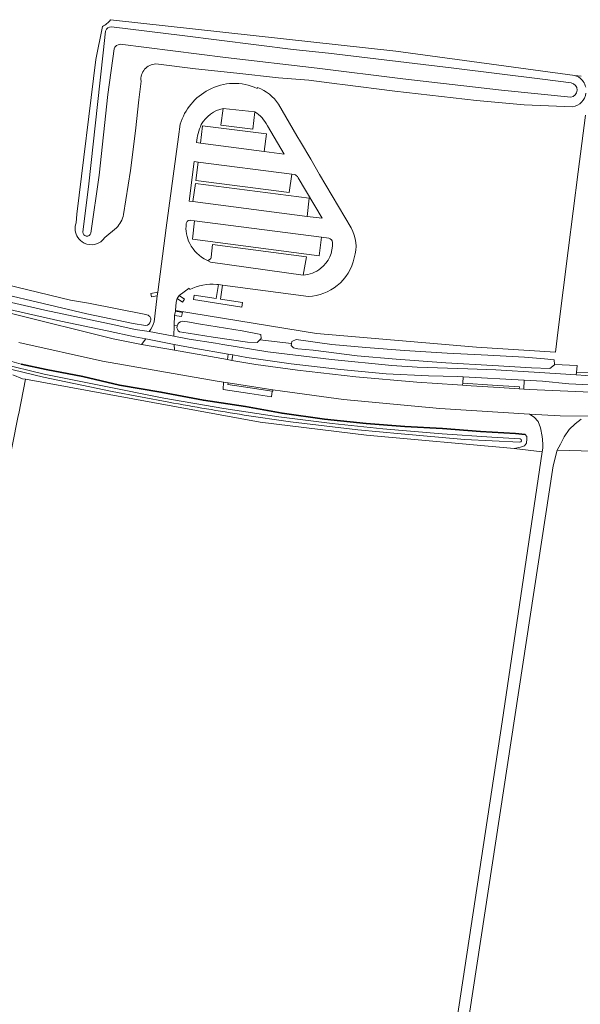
# Model space of a CAD drawing. Header units: metres. Extents: x 239845 to 242720, y 580286 to 584200.
# Tile 10 of 113: x 240642 to 240790, y 580899 to 581159. Entities that reach past the tile are written whole.
import ezdxf

# ---------------------------------------------------------------- set-up
doc = ezdxf.new("R2010")
doc.units = ezdxf.units.M
for name, color, linetype, lineweight in [('B-WE-GK-BESCHOEIING-G', 130, 'GK-BESCHOEIING', 35), ('B-WE-GR-BOS_GEMENGD-GV', 40, 'Continuous', 13), ('B-WE-GR-GROENVOORZIENING-GV', 80, 'Continuous', 18), ('B-WE-OG-TERREIN-GV', 7, 'Continuous', 18), ('B-WE-OG-TERREIN_ERF-GV', 7, 'Continuous', 18), ('B-WE-OG-WATER_SLOOT-GV', 120, 'Continuous', 18), ('B-WE-VH-VERHARDING-GV', 252, 'Continuous', 18), ('B-WE-VH-VERHARDING_OPEN-GV', 252, 'Continuous', 18)]:
    doc.layers.add(name, color=color, linetype=linetype, lineweight=lineweight)
doc.linetypes.add('GK-BESCHOEIING', pattern='A,30,-5,[1,NLCS.shx,S=1,R=0,X=0,Y=0],-5', length=40)

msp = doc.modelspace()

# ---------------------------------------------------------------- linework, layer by layer
at = {"layer": 'B-WE-GK-BESCHOEIING-G', "flags": 128}
msp.add_lwpolyline([(240642.55, 581067.7), (240649.17, 581066.31), (240658.87, 581064.43), (240668.59, 581062.21), (240679.54, 581060.33), (240690.78, 581058.19), (240701.91, 581056.52), (240711.56, 581054.75), (240722.81, 581053.19), (240733.81, 581052.06), (240744.03, 581051.22), (240753.98, 581050.7), (240764.01, 581049.96), (240773.26, 581049.44), (240775.86, 581049.13)], dxfattribs=at)
msp.add_lwpolyline([(240642.55, 581067.7), (240649.17, 581066.31), (240658.87, 581064.43), (240668.59, 581062.21), (240679.54, 581060.33), (240690.78, 581058.19), (240701.91, 581056.52), (240711.56, 581054.75), (240722.81, 581053.19), (240733.81, 581052.06), (240744.03, 581051.22), (240753.98, 581050.7), (240764.01, 581049.96), (240773.26, 581049.44), (240775.86, 581049.13)], dxfattribs=at)
at = {"layer": 'B-WE-GR-BOS_GEMENGD-GV', "flags": 128}
msp.add_lwpolyline([(240751.67, 580854.45), (240769.71, 580973.21), (240769.73, 580973.21), (240780.35, 581044.57), (240772.9, 581045.45), (240733.9, 581048.92), (240705.73, 581052.37), (240643.72, 581063.73), (240641.95, 581054.69), (240641.82, 581054.06), (240638.64, 581038.03), (240626.02, 580972.71), (240621.43, 580948.09), (240617.14, 580926.69), (240611.72, 580898.56)], dxfattribs=at)
msp.add_lwpolyline([(240751.67, 580854.45), (240769.71, 580973.21), (240769.73, 580973.21), (240780.35, 581044.57), (240772.9, 581045.45), (240733.9, 581048.92), (240705.73, 581052.37), (240643.72, 581063.73), (240641.95, 581054.69), (240641.82, 581054.06), (240638.64, 581038.03), (240626.02, 580972.71), (240621.43, 580948.09), (240617.14, 580926.69), (240611.72, 580898.56)], dxfattribs=at)
at = {"layer": 'B-WE-GR-GROENVOORZIENING-GV', "flags": 128}
for points in [[(240791.84, 581140.86, 0.192246), (240790.04, 581143.49), (240788.95, 581143.98), (240741.61, 581150.36), (240666.2, 581158.71, -0.134075), (240664.05, 581156.94), (240662.37, 581148.16), (240657.34, 581107.37), (240657.11, 581105.04, 0.238627), (240657.57, 581101.18, 0.131012), (240659.23, 581099.72, 0.37562), (240664.71, 581101.15), (240667.79, 581103.72, 0.143786), (240669.63, 581107.22), (240671.45, 581118.85), (240672.78, 581129.35), (240673.73, 581137.55), (240674.27, 581142.48, -0.439297), (240678.19, 581147.02), (240688.71, 581145.74), (240699.64, 581144.61), (240710.6, 581143.31), (240718.68, 581142.73), (240726.03, 581141.79), (240727.52, 581141.6), (240741.36, 581139.85), (240762.98, 581137.36), (240775.59, 581136.19), (240788.4, 581135.7, 0.325195), (240791.91, 581139.32, 0.090066)], [(240791.84, 581140.86, 0.192246), (240790.04, 581143.49), (240788.95, 581143.98), (240741.61, 581150.36), (240666.2, 581158.71, -0.134075), (240664.05, 581156.94), (240662.37, 581148.16), (240657.34, 581107.37), (240657.11, 581105.04, 0.238627), (240657.57, 581101.18, 0.131012), (240659.23, 581099.72, 0.37562), (240664.71, 581101.15), (240667.79, 581103.72, 0.143786), (240669.63, 581107.22), (240671.45, 581118.85), (240672.78, 581129.35), (240673.73, 581137.55), (240674.27, 581142.48, -0.439297), (240678.19, 581147.02), (240688.71, 581145.74), (240699.64, 581144.61), (240710.6, 581143.31), (240718.68, 581142.73), (240726.03, 581141.79), (240727.52, 581141.6), (240741.36, 581139.85), (240762.98, 581137.36), (240775.59, 581136.19), (240788.4, 581135.7, 0.325195), (240791.91, 581139.32, 0.090066)], [(240637.08, 581067.85), (240648.66, 581065.11), (240664.12, 581061.98), (240680.3, 581058.71), (240696.14, 581055.97), (240710.68, 581053.76), (240724.84, 581052.02), (240738.23, 581050.62), (240753.88, 581049.32), (240767.05, 581048.39), (240774.53, 581047.96, -0.916783), (240774.41, 581047.13), (240759.83, 581047.82), (240743.08, 581049.27), (240731.6, 581050.41), (240724.86, 581051.17), (240713.83, 581052.52), (240701.53, 581054.27, -0.003957), (240681.66, 581057.64), (240666.63, 581060.5), (240648.47, 581064.29), (240631.98, 581068.24)], [(240637.08, 581067.85), (240648.66, 581065.11), (240664.12, 581061.98), (240680.3, 581058.71), (240696.14, 581055.97), (240710.68, 581053.76), (240724.84, 581052.02), (240738.23, 581050.62), (240753.88, 581049.32), (240767.05, 581048.39), (240774.53, 581047.96, -0.916783), (240774.41, 581047.13), (240759.83, 581047.82), (240743.08, 581049.27), (240731.6, 581050.41), (240724.86, 581051.17), (240713.83, 581052.52), (240701.53, 581054.27, -0.003957), (240681.66, 581057.64), (240666.63, 581060.5), (240648.47, 581064.29), (240631.98, 581068.24)]]:
    msp.add_lwpolyline(points, format="xyb", dxfattribs=at)
for points in [[(240787.91, 581138.26), (240769.54, 581140.1), (240743.49, 581143.13), (240720.86, 581145.89), (240696.59, 581148.73), (240668.75, 581152.22, 0.316375), (240667.14, 581150.98), (240665.52, 581138.97), (240663.17, 581117.61), (240661.02, 581102.29, -0.825848), (240658.85, 581102.61), (240660.44, 581115.39), (240662.78, 581136.3), (240664.24, 581150), (240664.92, 581155.71, -0.320889), (240666.49, 581156.82), (240685.16, 581154.5), (240714.53, 581150.85), (240723.81, 581149.87), (240756.97, 581145.92), (240780.44, 581142.96), (240787.97, 581142, -0.876229)], [(240787.91, 581138.26), (240769.54, 581140.1), (240743.49, 581143.13), (240720.86, 581145.89), (240696.59, 581148.73), (240668.75, 581152.22, 0.316375), (240667.14, 581150.98), (240665.52, 581138.97), (240663.17, 581117.61), (240661.02, 581102.29, -0.825848), (240658.85, 581102.61), (240660.44, 581115.39), (240662.78, 581136.3), (240664.24, 581150), (240664.92, 581155.71, -0.320889), (240666.49, 581156.82), (240685.16, 581154.5), (240714.53, 581150.85), (240723.81, 581149.87), (240756.97, 581145.92), (240780.44, 581142.96), (240787.97, 581142, -0.876229)], [(240704.36, 581134.41), (240703.82, 581129.75), (240695.35, 581130.81), (240695.98, 581135.28, 0.21134), (240690.2, 581131.02, 0.076519), (240688.91, 581126.23), (240689.96, 581126.06), (240690.57, 581130.64), (240707.48, 581128.57), (240706.82, 581123.91), (240712.1, 581123.22), (240707.67, 581130.69, 0.134934)], [(240704.36, 581134.41), (240703.82, 581129.75), (240695.35, 581130.81), (240695.98, 581135.28, 0.21134), (240690.2, 581131.02, 0.076519), (240688.91, 581126.23), (240689.96, 581126.06), (240690.57, 581130.64), (240707.48, 581128.57), (240706.82, 581123.91), (240712.1, 581123.22), (240707.67, 581130.69, 0.134934)], [(240687.96, 581110.65), (240688.66, 581115.48), (240718.77, 581111.58), (240718.2, 581106.74), (240722.12, 581106.24), (240715.8, 581116.97, 0.201123), (240714.81, 581117.82), (240714.1, 581117.88), (240713.48, 581113.06), (240688.75, 581116.27), (240689.35, 581121.07), (240688.32, 581121.23), (240686.99, 581110.77)], [(240687.96, 581110.65), (240688.66, 581115.48), (240718.77, 581111.58), (240718.2, 581106.74), (240722.12, 581106.24), (240715.8, 581116.97, 0.201123), (240714.81, 581117.82), (240714.1, 581117.88), (240713.48, 581113.06), (240688.75, 581116.27), (240689.35, 581121.07), (240688.32, 581121.23), (240686.99, 581110.77)], [(240692.83, 581095.99), (240693.14, 581099.31), (240717.98, 581096.06), (240717.17, 581091.21, 0.147936), (240721.77, 581093.03, 0.24214), (240724.89, 581099.87, 0.369983), (240723.94, 581100.97), (240722, 581101.22), (240721.36, 581096.35), (240687.89, 581100.74), (240688.45, 581105.58), (240687.43, 581105.7, 0.441501), (240686.25, 581104.87, 0.157336), (240687.16, 581099.56, 0.153761), (240691.64, 581095.16, 0.429842)], [(240692.83, 581095.99), (240693.14, 581099.31), (240717.98, 581096.06), (240717.17, 581091.21, 0.147936), (240721.77, 581093.03, 0.24214), (240724.89, 581099.87, 0.369983), (240723.94, 581100.97), (240722, 581101.22), (240721.36, 581096.35), (240687.89, 581100.74), (240688.45, 581105.58), (240687.43, 581105.7, 0.441501), (240686.25, 581104.87, 0.157336), (240687.16, 581099.56, 0.153761), (240691.64, 581095.16, 0.429842)], [(240789.4, 581065.47), (240789.62, 581067.38), (240783.61, 581067.61), (240783.62, 581067.58), (240782.38, 581066.57), (240777.52, 581066.77), (240767.27, 581067.36), (240754.84, 581068.1), (240741.76, 581069.01), (240731.45, 581069.94), (240719.82, 581071.42), (240715.74, 581071.77), (240714.58, 581072.04), (240713.97, 581072.67), (240714.02, 581073.05), (240714.03, 581073.14), (240705.66, 581074.11), (240705.63, 581074.08), (240705, 581073.45), (240702.41, 581073.51), (240693.33, 581074.83), (240686.78, 581075.89), (240684.41, 581076.23, -0.28855), (240683.8, 581077.79), (240683.81, 581077.82), (240683.82, 581077.85), (240683.06, 581077.98), (240683.05, 581077.92), (240682.98, 581075.08), (240687.01, 581074.29), (240693.94, 581073.23), (240695.87, 581072.91), (240707.76, 581070.99), (240724.59, 581068.91), (240740.62, 581067.39), (240747.3, 581066.9), (240760.67, 581066.47), (240768.11, 581066.18), (240779.65, 581065.54), (240789.33, 581064.89)], [(240789.4, 581065.47), (240789.62, 581067.38), (240783.61, 581067.61), (240783.62, 581067.58), (240782.38, 581066.57), (240777.52, 581066.77), (240767.27, 581067.36), (240754.84, 581068.1), (240741.76, 581069.01), (240731.45, 581069.94), (240719.82, 581071.42), (240715.74, 581071.77), (240714.58, 581072.04), (240713.97, 581072.67), (240714.02, 581073.05), (240714.03, 581073.14), (240705.66, 581074.11), (240705.63, 581074.08), (240705, 581073.45), (240702.41, 581073.51), (240693.33, 581074.83), (240686.78, 581075.89), (240684.41, 581076.23, -0.28855), (240683.8, 581077.79), (240683.81, 581077.82), (240683.82, 581077.85), (240683.06, 581077.98), (240683.05, 581077.92), (240682.98, 581075.08), (240687.01, 581074.29), (240693.94, 581073.23), (240695.87, 581072.91), (240707.76, 581070.99), (240724.59, 581068.91), (240740.62, 581067.39), (240747.3, 581066.9), (240760.67, 581066.47), (240768.11, 581066.18), (240779.65, 581065.54), (240789.33, 581064.89)]]:
    msp.add_lwpolyline(points, format="xyb", close=True, dxfattribs=at)
for points in [[(240639.51, 581068.61), (240642.55, 581067.7), (240649.17, 581066.31), (240658.87, 581064.43), (240668.59, 581062.21), (240679.54, 581060.33), (240690.78, 581058.19), (240701.91, 581056.52), (240711.56, 581054.75), (240722.81, 581053.19), (240733.81, 581052.06), (240744.03, 581051.22), (240753.98, 581050.7), (240764.01, 581049.96), (240773.26, 581049.44), (240775.86, 581049.13), (240776.23, 581048.62), (240776.29, 581047.99), (240776.21, 581046.87), (240775.64, 581046.17), (240774.56, 581045.83), (240772.9, 581045.45), (240780.35, 581044.57), (240780.49, 581045.54), (240780.51, 581046.51), (240780.41, 581047.81), (240780.35, 581048.59), (240779.86, 581050.87), (240779.23, 581052.53), (240778.17, 581053.72), (240776.98, 581054.49), (240753.31, 581056.02), (240727.78, 581058.35), (240711.68, 581060.55), (240709.16, 581060.96), (240709.16, 581060.96), (240709.16, 581060.96), (240709.1, 581060.55), (240708.98, 581060.57), (240708.74, 581059.07), (240703.05, 581059.95), (240695.95, 581061.03), (240696.1, 581062.97), (240694.38, 581063.22), (240664.07, 581068.51), (240641.95, 581073.4)], [(240639.51, 581068.61), (240642.55, 581067.7), (240649.17, 581066.31), (240658.87, 581064.43), (240668.59, 581062.21), (240679.54, 581060.33), (240690.78, 581058.19), (240701.91, 581056.52), (240711.56, 581054.75), (240722.81, 581053.19), (240733.81, 581052.06), (240744.03, 581051.22), (240753.98, 581050.7), (240764.01, 581049.96), (240773.26, 581049.44), (240775.86, 581049.13), (240776.23, 581048.62), (240776.29, 581047.99), (240776.21, 581046.87), (240775.64, 581046.17), (240774.56, 581045.83), (240772.9, 581045.45), (240780.35, 581044.57), (240780.49, 581045.54), (240780.51, 581046.51), (240780.41, 581047.81), (240780.35, 581048.59), (240779.86, 581050.87), (240779.23, 581052.53), (240778.17, 581053.72), (240776.98, 581054.49), (240753.31, 581056.02), (240727.78, 581058.35), (240711.68, 581060.55), (240709.16, 581060.96), (240709.16, 581060.96), (240709.16, 581060.96), (240709.1, 581060.55), (240708.98, 581060.57), (240708.74, 581059.07), (240703.05, 581059.95), (240695.95, 581061.03), (240696.1, 581062.97), (240694.38, 581063.22), (240664.07, 581068.51), (240641.95, 581073.4)], [(240640.4, 581064.89), (240642.93, 581063.87), (240643.72, 581063.73), (240705.73, 581052.37), (240733.9, 581048.92), (240772.9, 581045.45), (240774.56, 581045.83), (240775.64, 581046.17), (240776.21, 581046.87), (240776.29, 581047.99), (240776.23, 581048.62), (240775.86, 581049.13), (240773.26, 581049.44), (240764.01, 581049.96), (240753.98, 581050.7), (240744.03, 581051.22), (240733.81, 581052.06), (240722.81, 581053.19), (240711.56, 581054.75), (240701.91, 581056.52), (240690.78, 581058.19), (240679.54, 581060.33), (240668.59, 581062.21), (240658.87, 581064.43), (240649.17, 581066.31), (240642.55, 581067.7), (240639.51, 581068.61)], [(240640.4, 581064.89), (240642.93, 581063.87), (240643.72, 581063.73), (240705.73, 581052.37), (240733.9, 581048.92), (240772.9, 581045.45), (240774.56, 581045.83), (240775.64, 581046.17), (240776.21, 581046.87), (240776.29, 581047.99), (240776.23, 581048.62), (240775.86, 581049.13), (240773.26, 581049.44), (240764.01, 581049.96), (240753.98, 581050.7), (240744.03, 581051.22), (240733.81, 581052.06), (240722.81, 581053.19), (240711.56, 581054.75), (240701.91, 581056.52), (240690.78, 581058.19), (240679.54, 581060.33), (240668.59, 581062.21), (240658.87, 581064.43), (240649.17, 581066.31), (240642.55, 581067.7), (240639.51, 581068.61)], [(240790.65, 581053.21), (240789.07, 581051.99), (240787.46, 581050.42), (240786.12, 581048.51), (240785.13, 581046.57), (240784.3, 581045.04), (240784.29, 581045.01), (240800.15, 581044.56)]]:
    msp.add_lwpolyline(points, dxfattribs=at)
for points in [[(240697.34, 581070.35), (240688.25, 581071.91), (240683.05, 581072.91), (240683.1, 581071.37), (240697.11, 581068.93), (240697.34, 581070.35), (240697.34, 581070.35)], [(240697.34, 581070.35), (240688.25, 581071.91), (240683.05, 581072.91), (240683.1, 581071.37), (240697.11, 581068.93), (240697.34, 581070.35), (240697.34, 581070.35)], [(240759.32, 581062.7), (240759.31, 581062.72), (240759.41, 581064.35), (240758.01, 581064.43), (240750.29, 581064.63), (240739.11, 581065.14), (240727.05, 581066.33), (240713.93, 581067.81), (240702.24, 581069.51), (240698.54, 581070.15), (240698.32, 581068.72), (240704.59, 581067.62), (240715.65, 581066.15), (240731.02, 581064.33), (240747.22, 581062.95), (240757.91, 581062.25), (240759.27, 581062.16), (240759.32, 581062.7), (240759.32, 581062.7)], [(240759.32, 581062.7), (240759.31, 581062.72), (240759.41, 581064.35), (240758.01, 581064.43), (240750.29, 581064.63), (240739.11, 581065.14), (240727.05, 581066.33), (240713.93, 581067.81), (240702.24, 581069.51), (240698.54, 581070.15), (240698.32, 581068.72), (240704.59, 581067.62), (240715.65, 581066.15), (240731.02, 581064.33), (240747.22, 581062.95), (240757.91, 581062.25), (240759.27, 581062.16), (240759.32, 581062.7), (240759.32, 581062.7)], [(240789.4, 581065.47), (240789.33, 581064.89), (240791.85, 581064.72), (240806.98, 581063.97), (240821.4, 581063.25), (240821.43, 581064.92), (240796.85, 581065.34), (240795.86, 581065.36), (240789.4, 581065.47), (240789.4, 581065.47)], [(240775.48, 581061.14), (240777.01, 581061.05), (240805.32, 581059.78), (240818.9, 581059.51), (240819.98, 581061.13), (240811.07, 581061.4), (240787.39, 581062.52), (240780.4, 581063.19), (240775.61, 581063.45), (240775.48, 581061.14), (240775.48, 581061.14)]]:
    msp.add_lwpolyline(points, close=True, dxfattribs=at)
at = {"layer": 'B-WE-OG-TERREIN-GV', "flags": 128}
msp.add_lwpolyline([(240800.15, 581044.56), (240784.29, 581045.01), (240783.2, 581040.86), (240755.02, 580856.46), (240754.29, 580851.58), (240753.89, 580848.94), (240779.42, 580845.29), (240781.86, 580837.84), (240784.56, 580828.08), (240790.11, 580815.54), (240796.54, 580800.54)], dxfattribs=at)
at = {"layer": 'B-WE-OG-TERREIN_ERF-GV', "flags": 128}
for points in [[(240790.68, 581143.75), (240788.95, 581143.98), (240790.04, 581143.49, -0.192246), (240791.84, 581140.86, -0.090066)], [(240790.68, 581143.75), (240788.95, 581143.98), (240790.04, 581143.49, -0.192246), (240791.84, 581140.86, -0.090066)], [(240791.79, 581133.5), (240789.88, 581118.52), (240787.24, 581097.7), (240784.57, 581076.77), (240783.81, 581070.86), (240762.98, 581072.2), (240720.64, 581075.81), (240683.36, 581081.89), (240683.35, 581081.68), (240685.2, 581081.37), (240685, 581080.27), (240683.12, 581080.53), (240683.06, 581077.98), (240683.82, 581077.85, -0.321954), (240685.19, 581079.06), (240686.56, 581078.94), (240690.03, 581078.31), (240701.01, 581076.53), (240705.95, 581075.51), (240706.03, 581074.49), (240705.66, 581074.11), (240714.03, 581073.14), (240714.11, 581073.72), (240715.25, 581074.24), (240724.7, 581072.94), (240733.73, 581072.15), (240743.95, 581071.36), (240755.22, 581070.64), (240766, 581070.1), (240775.65, 581069.52), (240780.97, 581069.14), (240783.5, 581068.85), (240783.61, 581067.61), (240789.62, 581067.38), (240789.4, 581065.47), (240795.86, 581065.36)], [(240791.79, 581133.5), (240789.88, 581118.52), (240787.24, 581097.7), (240784.57, 581076.77), (240783.81, 581070.86), (240762.98, 581072.2), (240720.64, 581075.81), (240683.36, 581081.89), (240683.35, 581081.68), (240685.2, 581081.37), (240685, 581080.27), (240683.12, 581080.53), (240683.06, 581077.98), (240683.82, 581077.85, -0.321954), (240685.19, 581079.06), (240686.56, 581078.94), (240690.03, 581078.31), (240701.01, 581076.53), (240705.95, 581075.51), (240706.03, 581074.49), (240705.66, 581074.11), (240714.03, 581073.14), (240714.11, 581073.72), (240715.25, 581074.24), (240724.7, 581072.94), (240733.73, 581072.15), (240743.95, 581071.36), (240755.22, 581070.64), (240766, 581070.1), (240775.65, 581069.52), (240780.97, 581069.14), (240783.5, 581068.85), (240783.61, 581067.61), (240789.62, 581067.38), (240789.4, 581065.47), (240795.86, 581065.36)]]:
    msp.add_lwpolyline(points, format="xyb", dxfattribs=at)
msp.add_lwpolyline([(240641.95, 581054.69), (240643.72, 581063.73), (240642.93, 581063.87), (240640.4, 581064.89)], dxfattribs=at)
msp.add_lwpolyline([(240641.95, 581054.69), (240643.72, 581063.73), (240642.93, 581063.87), (240640.4, 581064.89)], dxfattribs=at)
at = {"layer": 'B-WE-OG-WATER_SLOOT-GV', "flags": 128}
for points in [[(240667.14, 581150.98, -0.316375), (240668.75, 581152.22), (240696.59, 581148.73), (240720.86, 581145.89), (240743.49, 581143.13), (240769.54, 581140.1), (240787.91, 581138.26, 0.876229), (240787.97, 581142), (240780.44, 581142.96), (240756.97, 581145.92), (240723.81, 581149.87), (240714.53, 581150.85), (240685.16, 581154.5), (240666.49, 581156.82, 0.320889), (240664.92, 581155.71), (240664.24, 581150), (240662.78, 581136.3), (240660.44, 581115.39), (240658.85, 581102.61, 0.825848), (240661.02, 581102.29), (240663.17, 581117.61), (240665.52, 581138.97)], [(240667.14, 581150.98, -0.316375), (240668.75, 581152.22), (240696.59, 581148.73), (240720.86, 581145.89), (240743.49, 581143.13), (240769.54, 581140.1), (240787.91, 581138.26, 0.876229), (240787.97, 581142), (240780.44, 581142.96), (240756.97, 581145.92), (240723.81, 581149.87), (240714.53, 581150.85), (240685.16, 581154.5), (240666.49, 581156.82, 0.320889), (240664.92, 581155.71), (240664.24, 581150), (240662.78, 581136.3), (240660.44, 581115.39), (240658.85, 581102.61, 0.825848), (240661.02, 581102.29), (240663.17, 581117.61), (240665.52, 581138.97)], [(240675.52, 581080.83), (240660.38, 581083.82), (240655.62, 581084.61), (240587.88, 581101.02), (240555.81, 581108.86), (240554.81, 581108.09), (240554.65, 581106.31), (240555.36, 581105.98), (240567.11, 581103.07), (240582.24, 581099.65), (240592.91, 581097.13), (240604.22, 581094.61), (240615.3, 581091.76), (240626.43, 581088.85), (240637.18, 581086.34), (240648.41, 581083.72), (240659.97, 581081.01), (240672.18, 581078.48), (240675.5, 581077.92, 0.305505), (240676.81, 581079.03), (240676.82, 581079.06), (240676.82, 581079.08, 0.481026)], [(240675.52, 581080.83), (240660.38, 581083.82), (240655.62, 581084.61), (240587.88, 581101.02), (240555.81, 581108.86), (240554.81, 581108.09), (240554.65, 581106.31), (240555.36, 581105.98), (240567.11, 581103.07), (240582.24, 581099.65), (240592.91, 581097.13), (240604.22, 581094.61), (240615.3, 581091.76), (240626.43, 581088.85), (240637.18, 581086.34), (240648.41, 581083.72), (240659.97, 581081.01), (240672.18, 581078.48), (240675.5, 581077.92, 0.305505), (240676.81, 581079.03), (240676.82, 581079.06), (240676.82, 581079.08, 0.481026)], [(240705.66, 581074.11), (240706.03, 581074.49), (240705.95, 581075.51), (240701.01, 581076.53), (240690.03, 581078.31), (240686.56, 581078.94), (240685.19, 581079.06, 0.321954), (240683.82, 581077.85), (240683.81, 581077.82), (240683.8, 581077.79, 0.28855), (240684.41, 581076.23), (240686.78, 581075.89), (240693.33, 581074.83), (240702.41, 581073.51), (240705, 581073.45), (240705.63, 581074.08)], [(240705.66, 581074.11), (240706.03, 581074.49), (240705.95, 581075.51), (240701.01, 581076.53), (240690.03, 581078.31), (240686.56, 581078.94), (240685.19, 581079.06, 0.321954), (240683.82, 581077.85), (240683.81, 581077.82), (240683.8, 581077.79, 0.28855), (240684.41, 581076.23), (240686.78, 581075.89), (240693.33, 581074.83), (240702.41, 581073.51), (240705, 581073.45), (240705.63, 581074.08)]]:
    msp.add_lwpolyline(points, format="xyb", close=True, dxfattribs=at)
msp.add_lwpolyline([(240783.61, 581067.61), (240783.5, 581068.85), (240780.97, 581069.14), (240775.65, 581069.52), (240766, 581070.1), (240755.22, 581070.64), (240743.95, 581071.36), (240733.73, 581072.15), (240724.7, 581072.94), (240715.25, 581074.24), (240714.11, 581073.72), (240714.03, 581073.14), (240714.02, 581073.05), (240713.97, 581072.67), (240714.58, 581072.04), (240715.74, 581071.77), (240719.82, 581071.42), (240731.45, 581069.94), (240741.76, 581069.01), (240754.84, 581068.1), (240767.27, 581067.36), (240777.52, 581066.77), (240782.38, 581066.57), (240783.62, 581067.58), (240783.61, 581067.61), (240783.61, 581067.61)], close=True, dxfattribs=at)
msp.add_lwpolyline([(240631.98, 581068.24), (240648.47, 581064.29), (240666.63, 581060.5), (240681.66, 581057.64, 0.003957), (240701.53, 581054.27), (240713.83, 581052.52), (240724.86, 581051.17), (240731.6, 581050.41), (240743.08, 581049.27), (240759.83, 581047.82), (240774.41, 581047.13, 0.916783), (240774.53, 581047.96), (240767.05, 581048.39), (240753.88, 581049.32), (240738.23, 581050.62), (240724.84, 581052.02), (240710.68, 581053.76), (240696.14, 581055.97), (240680.3, 581058.71), (240664.12, 581061.98), (240648.66, 581065.11), (240637.08, 581067.85)], format="xyb", dxfattribs=at)
msp.add_lwpolyline([(240631.98, 581068.24), (240648.47, 581064.29), (240666.63, 581060.5), (240681.66, 581057.64, 0.003957), (240701.53, 581054.27), (240713.83, 581052.52), (240724.86, 581051.17), (240731.6, 581050.41), (240743.08, 581049.27), (240759.83, 581047.82), (240774.41, 581047.13, 0.916783), (240774.53, 581047.96), (240767.05, 581048.39), (240753.88, 581049.32), (240738.23, 581050.62), (240724.84, 581052.02), (240710.68, 581053.76), (240696.14, 581055.97), (240680.3, 581058.71), (240664.12, 581061.98), (240648.66, 581065.11), (240637.08, 581067.85)], format="xyb", dxfattribs=at)
at = {"layer": 'B-WE-VH-VERHARDING-GV', "flags": 128}
for points in [[(240705.08, 581140.82), (240704.94, 581140.53, 0.237223), (240692.19, 581140.19, 0.203045), (240684.64, 581131.07), (240684.15, 581127.8), (240680.95, 581103.75), (240678.73, 581086.71), (240678.56, 581085.73), (240678.19, 581082.7), (240677.73, 581078.91), (240677.72, 581078.89), (240677.72, 581078.87, -0.116339), (240676.42, 581076.35), (240682.98, 581075.08), (240683.05, 581077.92), (240683.06, 581077.98), (240683.12, 581080.53), (240683.35, 581081.68), (240683.36, 581081.89), (240683.57, 581084.12), (240683.8, 581085.03), (240684.38, 581085.81), (240686.98, 581087.76), (240687.17, 581087.44, -0.138639), (240694.31, 581088.8), (240694.73, 581088.73), (240695.8, 581088.56), (240718.57, 581085.58, 0.151835), (240726.14, 581088.47, 0.180973), (240730.66, 581095.83, 0.212841), (240729.83, 581103.7), (240721.48, 581117.79), (240719.15, 581121.88), (240716.43, 581126.43), (240715.48, 581128.05), (240710.64, 581136.37, 0.15755)], [(240705.08, 581140.82), (240704.94, 581140.53, 0.237223), (240692.19, 581140.19, 0.203045), (240684.64, 581131.07), (240684.15, 581127.8), (240680.95, 581103.75), (240678.73, 581086.71), (240678.56, 581085.73), (240678.19, 581082.7), (240677.73, 581078.91), (240677.72, 581078.89), (240677.72, 581078.87, -0.116339), (240676.42, 581076.35), (240682.98, 581075.08), (240683.05, 581077.92), (240683.06, 581077.98), (240683.12, 581080.53), (240683.35, 581081.68), (240683.36, 581081.89), (240683.57, 581084.12), (240683.8, 581085.03), (240684.38, 581085.81), (240686.98, 581087.76), (240687.17, 581087.44, -0.138639), (240694.31, 581088.8), (240694.73, 581088.73), (240695.8, 581088.56), (240718.57, 581085.58, 0.151835), (240726.14, 581088.47, 0.180973), (240730.66, 581095.83, 0.212841), (240729.83, 581103.7), (240721.48, 581117.79), (240719.15, 581121.88), (240716.43, 581126.43), (240715.48, 581128.05), (240710.64, 581136.37, 0.15755)], [(240690.2, 581131.02, -0.21134), (240695.98, 581135.28), (240704.36, 581134.41, -0.134934), (240707.67, 581130.69), (240712.1, 581123.22), (240706.82, 581123.91), (240689.96, 581126.06), (240688.91, 581126.23, -0.076519)], [(240690.2, 581131.02, -0.21134), (240695.98, 581135.28), (240704.36, 581134.41, -0.134934), (240707.67, 581130.69), (240712.1, 581123.22), (240706.82, 581123.91), (240689.96, 581126.06), (240688.91, 581126.23, -0.076519)], [(240689.35, 581121.07), (240714.1, 581117.88), (240714.81, 581117.82, -0.201123), (240715.8, 581116.97), (240722.12, 581106.24), (240718.2, 581106.74), (240687.96, 581110.65), (240686.99, 581110.77), (240688.32, 581121.23)], [(240689.35, 581121.07), (240714.1, 581117.88), (240714.81, 581117.82, -0.201123), (240715.8, 581116.97), (240722.12, 581106.24), (240718.2, 581106.74), (240687.96, 581110.65), (240686.99, 581110.77), (240688.32, 581121.23)], [(240722, 581101.22), (240723.94, 581100.97, -0.369983), (240724.89, 581099.87, -0.24214), (240721.77, 581093.03, -0.147936), (240717.17, 581091.21), (240692.63, 581094.63), (240691.64, 581095.16, -0.153761), (240687.16, 581099.56, -0.157336), (240686.25, 581104.87, -0.441501), (240687.43, 581105.7), (240688.45, 581105.58)], [(240722, 581101.22), (240723.94, 581100.97, -0.369983), (240724.89, 581099.87, -0.24214), (240721.77, 581093.03, -0.147936), (240717.17, 581091.21), (240692.63, 581094.63), (240691.64, 581095.16, -0.153761), (240687.16, 581099.56, -0.157336), (240686.25, 581104.87, -0.441501), (240687.43, 581105.7), (240688.45, 581105.58)]]:
    msp.add_lwpolyline(points, format="xyb", close=True, dxfattribs=at)
for points in [[(240630.08, 581084.26), (240653.05, 581079.08), (240665.31, 581076.53), (240672.63, 581074.97), (240675.55, 581074.37), (240683.05, 581072.91), (240688.25, 581071.91), (240697.34, 581070.35), (240698.54, 581070.15), (240702.24, 581069.51), (240713.93, 581067.81), (240727.05, 581066.33), (240739.11, 581065.14), (240750.29, 581064.63), (240758.01, 581064.43), (240759.41, 581064.35), (240775.61, 581063.45), (240780.4, 581063.19), (240787.39, 581062.52), (240811.07, 581061.4)], [(240630.08, 581084.26), (240653.05, 581079.08), (240665.31, 581076.53), (240672.63, 581074.97), (240675.55, 581074.37), (240683.05, 581072.91), (240688.25, 581071.91), (240697.34, 581070.35), (240698.54, 581070.15), (240702.24, 581069.51), (240713.93, 581067.81), (240727.05, 581066.33), (240739.11, 581065.14), (240750.29, 581064.63), (240758.01, 581064.43), (240759.41, 581064.35), (240775.61, 581063.45), (240780.4, 581063.19), (240787.39, 581062.52), (240811.07, 581061.4)], [(240791.85, 581064.72), (240789.33, 581064.89), (240779.65, 581065.54), (240768.11, 581066.18), (240760.67, 581066.47), (240747.3, 581066.9), (240740.62, 581067.39), (240724.59, 581068.91), (240707.76, 581070.99), (240695.87, 581072.91), (240693.94, 581073.23), (240687.01, 581074.29), (240682.98, 581075.08), (240676.42, 581076.35), (240672.74, 581076.9), (240667.58, 581077.99), (240648.8, 581081.94), (240632.3, 581085.79)], [(240791.85, 581064.72), (240789.33, 581064.89), (240779.65, 581065.54), (240768.11, 581066.18), (240760.67, 581066.47), (240747.3, 581066.9), (240740.62, 581067.39), (240724.59, 581068.91), (240707.76, 581070.99), (240695.87, 581072.91), (240693.94, 581073.23), (240687.01, 581074.29), (240682.98, 581075.08), (240676.42, 581076.35), (240672.74, 581076.9), (240667.58, 581077.99), (240648.8, 581081.94), (240632.3, 581085.79)], [(240805.32, 581059.78), (240777.01, 581061.05), (240775.48, 581061.14), (240774.25, 581061.22), (240768.96, 581061.54), (240761.57, 581062.01), (240759.27, 581062.16), (240757.91, 581062.25), (240747.22, 581062.95), (240731.02, 581064.33), (240715.65, 581066.15), (240704.59, 581067.62), (240698.32, 581068.72), (240697.11, 581068.93), (240683.1, 581071.37), (240674.44, 581072.89), (240666.93, 581074.41), (240640.04, 581081.07)], [(240641.95, 581073.4), (240664.07, 581068.51), (240694.38, 581063.22), (240696.1, 581062.97), (240697.3, 581062.77), (240709.16, 581060.96), (240711.68, 581060.55), (240727.78, 581058.35), (240753.31, 581056.02), (240776.98, 581054.49), (240785.11, 581054.1), (240793.09, 581054.01)], [(240793.09, 581054.01), (240785.11, 581054.1), (240776.98, 581054.49), (240778.17, 581053.72), (240779.23, 581052.53), (240779.86, 581050.87), (240780.35, 581048.59), (240780.41, 581047.81), (240780.51, 581046.51), (240780.49, 581045.54), (240780.35, 581044.57), (240769.73, 580973.21), (240769.71, 580973.21), (240751.67, 580854.45), (240741.21, 580785.62), (240735.8, 580751.57), (240734.06, 580740.6), (240785.14, 580731.77), (240785.86, 580736.36), (240786.48, 580739.96), (240786.73, 580741.36), (240787.52, 580745.78), (240791.56, 580768.22)], [(240791.43, 580768.24), (240748.5, 580775.12), (240744.29, 580785.13), (240753.89, 580848.94), (240754.29, 580851.58), (240755.02, 580856.46), (240783.2, 581040.86), (240784.29, 581045.01), (240784.3, 581045.04), (240785.13, 581046.57), (240786.12, 581048.51), (240787.46, 581050.42), (240789.07, 581051.99), (240790.65, 581053.21)]]:
    msp.add_lwpolyline(points, dxfattribs=at)
for points in [[(240675.55, 581074.37), (240674.44, 581072.89), (240683.1, 581071.37), (240683.05, 581072.91), (240675.55, 581074.37), (240675.55, 581074.37)], [(240675.55, 581074.37), (240674.44, 581072.89), (240683.1, 581071.37), (240683.05, 581072.91), (240675.55, 581074.37), (240675.55, 581074.37)], [(240697.34, 581070.35), (240697.11, 581068.93), (240698.32, 581068.72), (240698.54, 581070.15), (240697.34, 581070.35), (240697.34, 581070.35)], [(240697.34, 581070.35), (240697.11, 581068.93), (240698.32, 581068.72), (240698.54, 581070.15), (240697.34, 581070.35), (240697.34, 581070.35)]]:
    msp.add_lwpolyline(points, close=True, dxfattribs=at)
at = {"layer": 'B-WE-VH-VERHARDING_OPEN-GV', "flags": 128}
for points in [[(240695.98, 581135.28), (240695.35, 581130.81), (240703.82, 581129.75), (240704.36, 581134.41), (240695.98, 581135.28), (240695.98, 581135.28)], [(240695.98, 581135.28), (240695.35, 581130.81), (240703.82, 581129.75), (240704.36, 581134.41), (240695.98, 581135.28), (240695.98, 581135.28)], [(240706.82, 581123.91), (240707.48, 581128.57), (240690.57, 581130.64), (240689.96, 581126.06), (240706.82, 581123.91), (240706.82, 581123.91)], [(240706.82, 581123.91), (240707.48, 581128.57), (240690.57, 581130.64), (240689.96, 581126.06), (240706.82, 581123.91), (240706.82, 581123.91)], [(240714.1, 581117.88), (240689.35, 581121.07), (240688.75, 581116.27), (240713.48, 581113.06), (240714.1, 581117.88), (240714.1, 581117.88)], [(240714.1, 581117.88), (240689.35, 581121.07), (240688.75, 581116.27), (240713.48, 581113.06), (240714.1, 581117.88), (240714.1, 581117.88)], [(240718.2, 581106.74), (240718.77, 581111.58), (240688.66, 581115.48), (240687.96, 581110.65), (240718.2, 581106.74), (240718.2, 581106.74)], [(240718.2, 581106.74), (240718.77, 581111.58), (240688.66, 581115.48), (240687.96, 581110.65), (240718.2, 581106.74), (240718.2, 581106.74)], [(240688.45, 581105.58), (240687.89, 581100.74), (240721.36, 581096.35), (240722, 581101.22), (240688.45, 581105.58), (240688.45, 581105.58)], [(240688.45, 581105.58), (240687.89, 581100.74), (240721.36, 581096.35), (240722, 581101.22), (240688.45, 581105.58), (240688.45, 581105.58)], [(240694.73, 581088.73), (240694.18, 581085.07), (240688.35, 581085.92), (240688.11, 581084.81), (240700.93, 581082.8), (240701.07, 581084.01), (240695.27, 581084.89), (240695.8, 581088.56), (240694.73, 581088.73), (240694.73, 581088.73)], [(240694.73, 581088.73), (240694.18, 581085.07), (240688.35, 581085.92), (240688.11, 581084.81), (240700.93, 581082.8), (240701.07, 581084.01), (240695.27, 581084.89), (240695.8, 581088.56), (240694.73, 581088.73), (240694.73, 581088.73)], [(240678.73, 581086.71), (240676.86, 581086.4), (240677.02, 581085.48), (240678.56, 581085.73), (240678.73, 581086.71), (240678.73, 581086.71)], [(240678.73, 581086.71), (240676.86, 581086.4), (240677.02, 581085.48), (240678.56, 581085.73), (240678.73, 581086.71), (240678.73, 581086.71)], [(240684.38, 581085.81), (240683.8, 581085.03), (240685.28, 581084.09), (240685.78, 581084.9), (240684.38, 581085.81), (240684.38, 581085.81)], [(240684.38, 581085.81), (240683.8, 581085.03), (240685.28, 581084.09), (240685.78, 581084.9), (240684.38, 581085.81), (240684.38, 581085.81)], [(240683.35, 581081.68), (240683.12, 581080.53), (240685, 581080.27), (240685.2, 581081.37), (240683.35, 581081.68), (240683.35, 581081.68)], [(240683.35, 581081.68), (240683.12, 581080.53), (240685, 581080.27), (240685.2, 581081.37), (240683.35, 581081.68), (240683.35, 581081.68)], [(240696.1, 581062.97), (240695.95, 581061.03), (240703.05, 581059.95), (240708.74, 581059.07), (240708.98, 581060.57), (240703.17, 581061.47), (240697.24, 581062.36), (240697.3, 581062.77), (240696.1, 581062.97), (240696.1, 581062.97)], [(240696.1, 581062.97), (240695.95, 581061.03), (240703.05, 581059.95), (240708.74, 581059.07), (240708.98, 581060.57), (240703.17, 581061.47), (240697.24, 581062.36), (240697.3, 581062.77), (240696.1, 581062.97), (240696.1, 581062.97)], [(240708.98, 581060.57), (240709.1, 581060.55), (240709.16, 581060.96), (240697.3, 581062.77), (240697.24, 581062.36), (240703.17, 581061.47), (240708.98, 581060.57), (240708.98, 581060.57)], [(240708.98, 581060.57), (240709.1, 581060.55), (240709.16, 581060.96), (240697.3, 581062.77), (240697.24, 581062.36), (240703.17, 581061.47), (240708.98, 581060.57), (240708.98, 581060.57)], [(240759.32, 581062.7), (240759.27, 581062.16), (240761.57, 581062.01), (240768.96, 581061.54), (240774.25, 581061.22), (240774.29, 581061.77), (240767.23, 581062.19), (240759.32, 581062.7), (240759.32, 581062.7)], [(240759.41, 581064.35), (240759.31, 581062.72), (240759.32, 581062.7), (240767.23, 581062.19), (240774.29, 581061.77), (240774.25, 581061.22), (240775.48, 581061.14), (240775.61, 581063.45), (240759.41, 581064.35), (240759.41, 581064.35)]]:
    msp.add_lwpolyline(points, close=True, dxfattribs=at)
msp.add_lwpolyline([(240717.17, 581091.21), (240717.98, 581096.06), (240693.14, 581099.31), (240692.83, 581095.99, -0.429842), (240691.64, 581095.16), (240692.63, 581094.63)], format="xyb", close=True, dxfattribs=at)
msp.add_lwpolyline([(240717.17, 581091.21), (240717.98, 581096.06), (240693.14, 581099.31), (240692.83, 581095.99, -0.429842), (240691.64, 581095.16), (240692.63, 581094.63)], format="xyb", close=True, dxfattribs=at)

doc.saveas('drawing.dxf')
